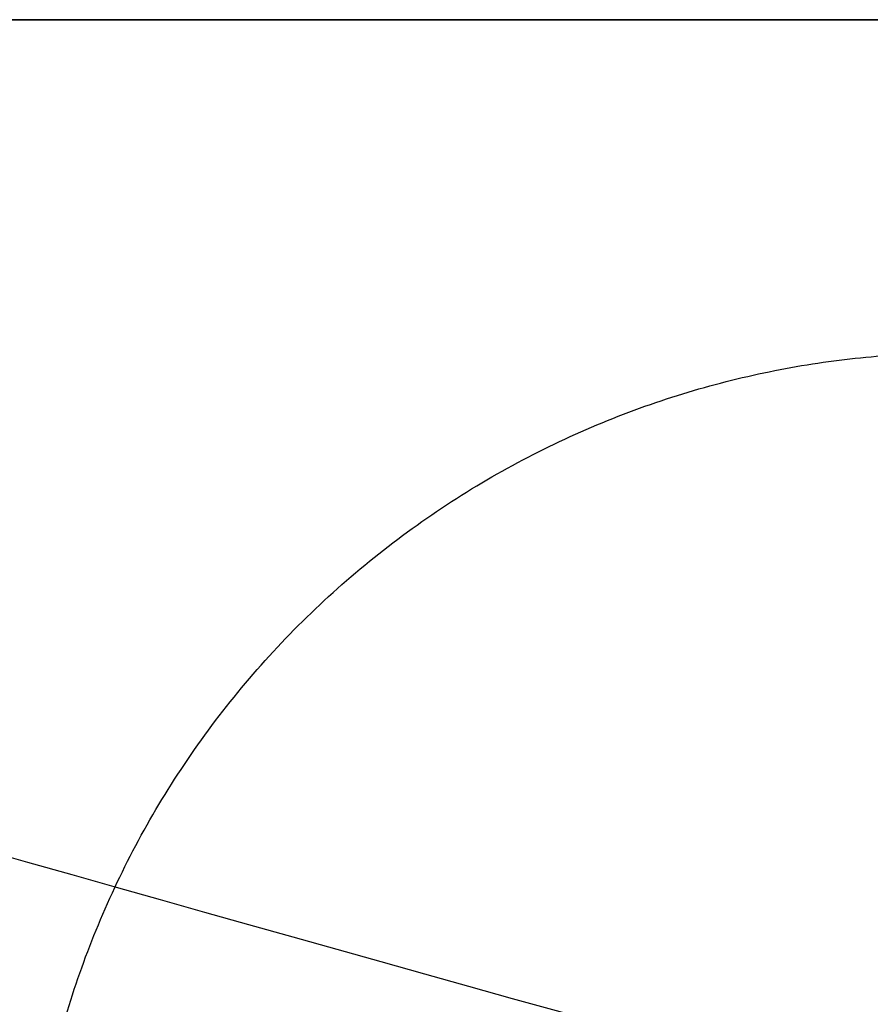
# Model space of a CAD drawing. Header units: millimetres. Extents: x -100 to 100, y 31 to 290.
# Tile 20 of 256: x -7.8 to -5.05, y 47.57 to 50.75. Entities that reach past the tile are written whole.
import ezdxf

# ---------------------------------------------------------------- set-up
doc = ezdxf.new("R2010")
doc.units = ezdxf.units.MM
doc.header["$MEASUREMENT"] = 0
doc.layers.add('Cord', color=7, linetype='Continuous', true_color=0x000000)
doc.layers.add('Default', color=7, linetype='Continuous', true_color=0x000000)

msp = doc.modelspace()

# ---------------------------------------------------------------- linework, layer by layer
at = {"layer": 'Cord'}
msp.add_open_spline([(-0.0069, 50.4734, 102.9063), (-3.4083, 49.931, 74.7017), (-6.1582, 49.5323, 16.0816), (-1.8747, 49.7705, -75.0643), (7.3, 49.6728, -172.7546), (16.1259, 48.3928, -259.2562), (22.5184, 46.1094, -334.399), (26.2266, 44.1362, -398.7349), (27.9697, 42.3778, -473.1646), (27.0567, 41.2361, -561.514), (22.8043, 41.099, -667.6206), (14.5202, 42.3524, -795.3253), (1.5042, 45.3836, -948.4788), (-9.7216, 48.5465, -1059.3768), (-16.1832, 50.4724, -1119.7097)], degree=3, knots=[0, 0, 0, 0, 85.288216, 175.893427, 273.577008, 379.560845, 436.618242, 499.81801, 573.002107, 660.071882, 764.96814, 891.649842, 1044.080463, 1226.2215, 1226.2215, 1226.2215, 1226.2215], dxfattribs=at)
msp.add_rational_spline([(-7.7774, 46.6705, 17.8684), (-7.7738, 43.6705, 17.875), (-4.7739, 43.6741, 17.8712), (-1.7739, 43.6777, 17.8674), (-1.7774, 46.6777, 17.8608), (-1.781, 49.6776, 17.8542), (-4.781, 49.6741, 17.858), (-7.781, 49.6705, 17.8618), (-7.7774, 46.6705, 17.8684)], [1, 0.707106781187, 1, 0.707106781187, 1, 0.707106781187, 1, 0.707106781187, 1], degree=2, knots=[0, 0, 0, 4.712389, 4.712389, 9.424778, 9.424778, 14.137167, 14.137167, 18.849556, 18.849556, 18.849556], dxfattribs=at)
msp.add_open_spline([(0, 47.474, 102.9632), (-13.3143, 45.3482, -7.4983), (21.3865, 51.5724, -250.0165), (40.1126, 30.6888, -594.2365), (-16.1954, 47.474, -1119.8042)], degree=3, dxfattribs=at)
at = {"layer": 'Default', "extrusion": (1.17807e-13, 1, -2.0211e-14)}
msp.add_arc((0, 141.75, 50.75), 45, 0, 180, dxfattribs=at)
at = {"layer": 'Default', "extrusion": (6.13988e-12, 1, -2.56372e-13)}
msp.add_arc((0, 141.75, 50.75), 45, 272.46638, 312.35498, dxfattribs=at)

doc.saveas('drawing.dxf')
